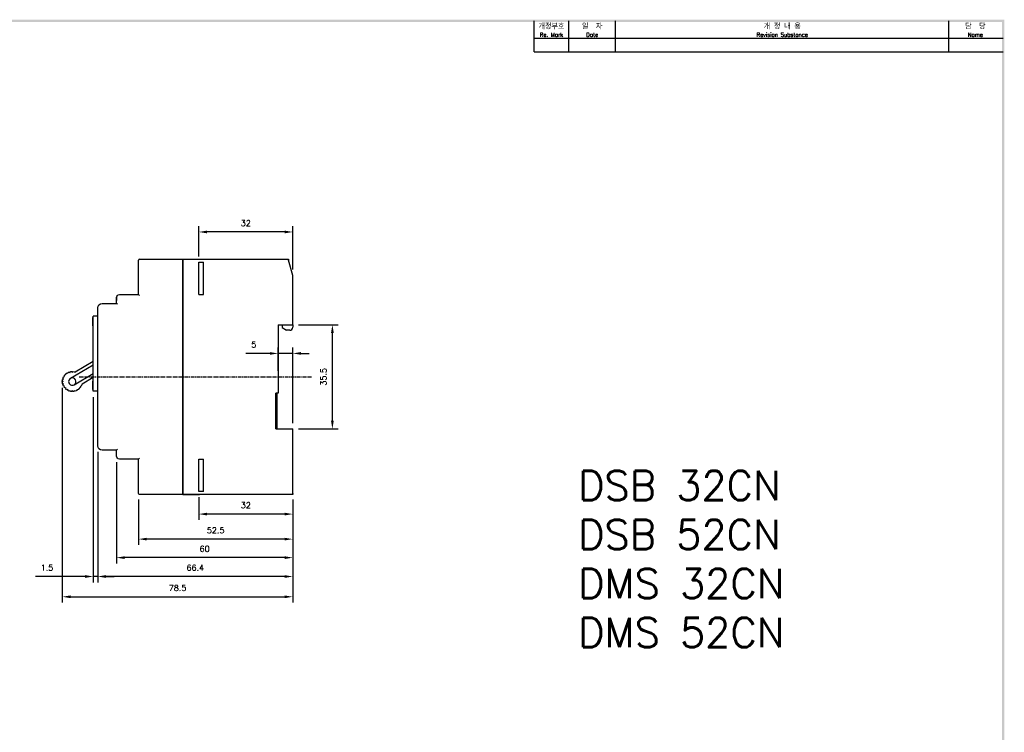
# Model space of a CAD drawing. Extents: x -194 to 758, y -1928 to 524.
# Tile 3 of 3: x 420 to 755, y 279 to 521. Entities that reach past the tile are written whole.
import ezdxf

# ---------------------------------------------------------------- set-up
doc = ezdxf.new("R2010")
doc.units = 0
doc.header["$MEASUREMENT"] = 0
doc.linetypes.add('CENTER', pattern=[2, 1.25, -0.25, 0.25, -0.25])
doc.layers.get('0').update_dxf_attribs({"linetype": 'CONTINUOUS'})
for name, color, linetype in [('cen', 1, 'CENTER'), ('di', 3, 'CONTINUOUS'), ('DIM', 3, 'CONTINUOUS'), ('dimtaxt', 3, 'CONTINUOUS'), ('dwg', 7, 'CONTINUOUS'), ('text', 3, 'CONTINUOUS')]:
    doc.layers.add(name, color=color, linetype=linetype)
doc.styles.add('KIM', font='ROMANS.shx', dxfattribs={"height": 5, "bigfont": 'GSG1.shx'})
doc.styles.get("Standard").update_dxf_attribs({"font": 'romans.shx', "height": 2, "bigfont": 'hgs.shx'})
doc.dimstyles.new('STANDARD$0', dxfattribs={"dimtxt": 5, "dimasz": 5, "dimexe": 1, "dimexo": 2, "dimgap": 2, "dimtad": 1, "dimdec": 4, "dimzin": 12, "dimdsep": 46, "dimtxsty": 'KIM', "dimcen": -1, "dimdle": 0.1, "dimadec": 0, "dimazin": 0, "dimtfac": 1, "dimtdec": 4, "dimtmove": 0, "dimatfit": 3, "dimfxl": 0, "dimtolj": 1, "dimtzin": 0, "dimarcsym": 0})

# ---------------------------------------------------------------- blocks, each defined once
blk = doc.blocks.new('*D280')
at = {"layer": 'DIM'}
for p, q in [((481.07, 440.9), (481.07, 451.21)), ((510.27, 449.21), (483.87, 449.21)), ((513.07, 436.4), (513.07, 451.21))]:
    blk.add_line(p, q, dxfattribs=at)
for points in [[(483.87, 449.67), (483.87, 448.74), (481.07, 449.21)], [(510.27, 449.67), (510.27, 448.74), (513.07, 449.21)]]:
    blk.add_solid(points, dxfattribs=at)
at = {"layer": 'DIM', "insert": (497.07, 452.21), "char_height": 2, "attachment_point": 5}
blk.add_mtext('\\A1;32', dxfattribs=at)
blk = doc.blocks.new('*D281')
at = {"layer": 'DIM'}
for p, q in [((481.07, 358.9), (481.07, 351.19)), ((513.07, 358.2), (513.07, 351.19)), ((510.27, 353.19), (483.87, 353.19))]:
    blk.add_line(p, q, dxfattribs=at)
for points in [[(483.87, 353.65), (483.87, 352.72), (481.07, 353.19)], [(510.27, 353.65), (510.27, 352.72), (513.07, 353.19)]]:
    blk.add_solid(points, dxfattribs=at)
at = {"layer": 'DIM', "insert": (497.07, 356.19), "char_height": 2, "attachment_point": 5}
blk.add_mtext('\\A1;32', dxfattribs=at)
blk = doc.blocks.new('*D282')
at = {"layer": 'DIM'}
for p, q in [((446.67, 374.4), (446.67, 329.94)), ((513.07, 358.2), (513.07, 329.94)), ((510.27, 331.94), (449.47, 331.94))]:
    blk.add_line(p, q, dxfattribs=at)
for points in [[(449.47, 332.4), (449.47, 331.47), (446.67, 331.94)], [(510.27, 332.4), (510.27, 331.47), (513.07, 331.94)]]:
    blk.add_solid(points, dxfattribs=at)
at = {"layer": 'DIM', "insert": (479.87, 334.94), "char_height": 2, "attachment_point": 5}
blk.add_mtext('\\A1;66.4', dxfattribs=at)
blk = doc.blocks.new('*D283')
at = {"layer": 'DIM'}
for p, q in [((453.07, 370.9), (453.07, 336.36)), ((513.07, 358.2), (513.07, 336.36)), ((510.27, 338.36), (455.87, 338.36))]:
    blk.add_line(p, q, dxfattribs=at)
for points in [[(455.87, 338.83), (455.87, 337.89), (453.07, 338.36)], [(510.27, 338.83), (510.27, 337.89), (513.07, 338.36)]]:
    blk.add_solid(points, dxfattribs=at)
at = {"layer": 'DIM', "insert": (483.07, 341.36), "char_height": 2, "attachment_point": 5}
blk.add_mtext('\\A1;60', dxfattribs=at)
blk = doc.blocks.new('*D284')
at = {"layer": 'DIM'}
for p, q in [((460.57, 358.2), (460.57, 342.67)), ((513.07, 357.9), (513.07, 342.67)), ((510.27, 344.67), (463.37, 344.67))]:
    blk.add_line(p, q, dxfattribs=at)
for points in [[(463.37, 345.13), (463.37, 344.2), (460.57, 344.67)], [(510.27, 345.13), (510.27, 344.2), (513.07, 344.67)]]:
    blk.add_solid(points, dxfattribs=at)
at = {"layer": 'DIM', "insert": (486.82, 347.67), "char_height": 2, "attachment_point": 5}
blk.add_mtext('\\A1;52.5', dxfattribs=at)
blk = doc.blocks.new('*D269')
at = {"layer": 'DIM'}
for p, q in [((445.17, 393), (445.17, 329.94)), ((446.67, 374.4), (446.67, 329.94)), ((442.37, 331.94), (425.47, 331.94)), ((446.67, 331.94), (445.17, 331.94)), ((449.47, 331.94), (452.27, 331.94))]:
    blk.add_line(p, q, dxfattribs=at)
for points in [[(442.37, 332.41), (442.37, 331.47), (445.17, 331.94)], [(449.47, 332.41), (449.47, 331.47), (446.67, 331.94)]]:
    blk.add_solid(points, dxfattribs=at)
at = {"layer": 'DIM', "insert": (429.42, 334.94), "char_height": 2, "attachment_point": 5}
blk.add_mtext('\\A1;1.5', dxfattribs=at)
blk = doc.blocks.new('*D270')
at = {"layer": 'DIM'}
for p, q in [((515.07, 417.65), (528.56, 417.65)), ((526.56, 384.95), (526.56, 414.85)), ((515.07, 382.15), (528.56, 382.15))]:
    blk.add_line(p, q, dxfattribs=at)
for points in [[(526.09, 414.85), (527.02, 414.85), (526.56, 417.65)], [(526.09, 384.95), (527.02, 384.95), (526.56, 382.15)]]:
    blk.add_solid(points, dxfattribs=at)
at = {"layer": 'DIM', "insert": (523.56, 399.9), "char_height": 2, "attachment_point": 5, "rotation": 90}
blk.add_mtext('\\A1;35.5', dxfattribs=at)
blk = doc.blocks.new('*D271')
at = {"layer": 'DIM'}
for p, q in [((508.07, 401.9), (508.07, 409.87)), ((513.07, 384.15), (513.07, 409.87)), ((505.27, 407.87), (497.14, 407.87)), ((513.07, 407.87), (508.07, 407.87)), ((515.87, 407.87), (518.67, 407.87))]:
    blk.add_line(p, q, dxfattribs=at)
for points in [[(505.27, 408.33), (505.27, 407.4), (508.07, 407.87)], [(515.87, 408.33), (515.87, 407.4), (513.07, 407.87)]]:
    blk.add_solid(points, dxfattribs=at)
at = {"layer": 'DIM', "insert": (499.8, 410.87), "char_height": 2, "attachment_point": 5}
blk.add_mtext('\\A1;5', dxfattribs=at)
blk = doc.blocks.new('*D272')
at = {"layer": 'DIM'}
for p, q in [((434.62, 396.15), (434.62, 323.04)), ((513.07, 358.05), (513.07, 323.04)), ((437.42, 325.04), (510.27, 325.04))]:
    blk.add_line(p, q, dxfattribs=at)
for points in [[(437.42, 325.5), (437.42, 324.57), (434.62, 325.04)], [(510.27, 325.5), (510.27, 324.57), (513.07, 325.04)]]:
    blk.add_solid(points, dxfattribs=at)
at = {"layer": 'DIM', "insert": (473.85, 328.04), "char_height": 2, "attachment_point": 5}
blk.add_mtext('\\A1;78.5', dxfattribs=at)

msp = doc.modelspace()

# ---------------------------------------------------------------- linework, layer by layer
at = {"color": 7}
for p, q in [((460.571, 427.901), (460.571, 439.601)), ((460.571, 434.901), (460.571, 439.601)), ((460.871, 439.901), (475.671, 439.901)), ((475.671, 439.901), (511.571, 439.901)), ((475.671, 439.901), (481.271, 439.901)), ((475.671, 439.901), (475.671, 439.601)), ((475.671, 439.601), (475.671, 439.901)), ((475.671, 360.201), (475.671, 439.601)), ((475.671, 439.601), (475.671, 360.201)), ((492.071, 439.901), (511.571, 439.901)), ((511.571, 439.901), (511.653, 439.601)), ((513.071, 434.401), (511.653, 439.601)), ((481.071, 427.901), (481.071, 438.901)), ((481.071, 438.901), (482.671, 438.901)), ((482.671, 427.901), (482.671, 438.901)), ((513.071, 417.651), (513.071, 434.401)), ((453.071, 426.901), (453.071, 425.901)), ((453.071, 424.901), (453.071, 426.901)), ((454.071, 427.901), (460.571, 427.901)), ((460.871, 427.601), (460.571, 427.901)), ((481.071, 427.901), (482.671, 427.901)), ((446.671, 376.401), (446.671, 423.401)), ((448.171, 424.901), (453.071, 424.901)), ((453.371, 424.601), (453.071, 424.901)), ((445.171, 420.057), (444.971, 420.057)), ((444.971, 417.301), (444.971, 420)), ((444.971, 420), (445.171, 420)), ((445.171, 396.501), (445.171, 420.601)), ((446.671, 420.601), (445.171, 420.601)), ((444.971, 417.301), (445.171, 417.301)), ((444.971, 417.297), (444.971, 417.301)), ((444.971, 417.297), (445.171, 417.297)), ((444.971, 417.219), (445.171, 417.219)), ((508.071, 417.651), (508.071, 394.351)), ((508.071, 417.651), (513.071, 417.651)), ((509.471, 417.651), (509.471, 416.651)), ((509.471, 416.651), (510.971, 415.751)), ((512.071, 415.751), (510.971, 415.751)), ((513.071, 417.651), (513.071, 416.751)), ((445.171, 403.875), (437.392, 399.383)), ((445.171, 405.087), (439.035, 401.544)), ((435.022, 399.103), (434.697, 399.035)), ((435.022, 399.103), (434.774, 399.325)), ((435.332, 399.851), (435, 399.869)), ((435.332, 399.851), (435.15, 400.129)), ((435.825, 400.493), (435.509, 400.596)), ((435.825, 400.493), (435.721, 400.808)), ((436.467, 400.985), (436.188, 401.167)), ((436.467, 400.985), (436.448, 401.317)), ((437.214, 401.295), (436.993, 401.543)), ((437.214, 401.295), (437.282, 401.62)), ((438.017, 401.401), (437.867, 401.697)), ((438.017, 401.401), (438.167, 401.697)), ((438.642, 397.218), (445.171, 400.988)), ((441.335, 397.561), (445.171, 399.775)), ((434.917, 398.301), (434.62, 398.451)), ((434.917, 398.301), (434.62, 398.151)), ((435.022, 397.498), (434.697, 397.566)), ((435.022, 397.498), (434.774, 397.277)), ((435.332, 396.751), (435, 396.732)), ((435.332, 396.751), (435.15, 396.472)), ((435.825, 396.109), (435.509, 396.005)), ((435.825, 396.109), (435.721, 395.793)), ((436.467, 395.616), (436.188, 395.434)), ((436.467, 395.616), (436.448, 395.284)), ((439.567, 395.616), (439.845, 395.434)), ((439.567, 395.616), (439.585, 395.284)), ((440.209, 396.109), (440.524, 396.005)), ((440.209, 396.109), (440.312, 395.793)), ((440.701, 396.751), (441.033, 396.732)), ((440.701, 396.751), (440.883, 396.472)), ((445.171, 398.458), (444.971, 398.458)), ((444.971, 398.401), (445.171, 398.401)), ((444.971, 398.003), (444.971, 398.401)), ((444.971, 398.003), (445.171, 398.003)), ((444.971, 397.254), (444.971, 398.003)), ((444.971, 397.254), (445.171, 397.254)), ((444.971, 397.25), (444.971, 397.254)), ((444.971, 397.25), (445.171, 397.25)), ((444.971, 396.849), (444.971, 397.25)), ((444.971, 396.849), (445.171, 396.849)), ((444.971, 395.698), (444.971, 396.849)), ((444.971, 395.698), (445.171, 395.698)), ((444.971, 395.619), (445.171, 395.619)), ((445.171, 395.001), (445.171, 396.501)), ((437.214, 395.306), (436.993, 395.058)), ((437.214, 395.306), (437.282, 394.981)), ((438.017, 395.201), (437.867, 394.904)), ((438.017, 395.201), (438.167, 394.904)), ((438.819, 395.306), (438.751, 394.981)), ((438.819, 395.306), (439.041, 395.058)), ((446.671, 395.001), (445.171, 395.001)), ((507.271, 382.151), (507.271, 394.351)), ((508.071, 394.351), (507.271, 394.351)), ((507.771, 394.251), (507.271, 394.251)), ((507.771, 394.251), (507.771, 394.351)), ((507.771, 382.451), (507.771, 394.251)), ((507.771, 382.451), (507.271, 382.451)), ((507.271, 382.151), (513.071, 382.151)), ((507.771, 382.151), (507.771, 382.451)), ((513.071, 360.201), (513.071, 382.151)), ((453.071, 374.901), (448.171, 374.901)), ((453.371, 375.201), (453.071, 374.901)), ((453.071, 372.901), (453.071, 374.901)), ((460.571, 371.901), (460.871, 372.201)), ((460.571, 371.901), (454.071, 371.901)), ((460.571, 360.201), (460.571, 371.901)), ((481.071, 360.901), (481.071, 371.901)), ((481.071, 371.901), (482.671, 371.901)), ((482.671, 360.901), (482.671, 371.901)), ((460.571, 360.201), (460.571, 364.901)), ((475.671, 359.901), (460.871, 359.901)), ((475.671, 360.201), (475.671, 359.901)), ((475.671, 359.901), (475.671, 360.201)), ((513.071, 359.901), (475.671, 359.901)), ((475.671, 359.901), (481.271, 359.901)), ((482.671, 360.901), (481.071, 360.901)), ((507.271, 359.901), (492.071, 359.901)), ((513.071, 359.901), (507.271, 359.901)), ((513.071, 360.201), (513.071, 359.901))]:
    msp.add_line(p, q, dxfattribs=at)
for centre, radius, start, end in [((460.871, 439.601), 0.3, 90, 180), ((512.071, 416.751), 1, 270, 0), ((438.017, 398.301), 1.25, 120, 300), ((438.017, 398.301), 1.25, 300, 120)]:
    msp.add_arc(centre, radius, start, end, dxfattribs=at)
at = {"color": 7, "extrusion": (0, 0, -1)}
for centre, radius, start, end in [((-454.071, 426.901), 1, 0, 90), ((-448.171, 423.401), 1.5, 0, 90), ((-438.017, 398.301), 3.4, 2.52858, 12.47142), ((-438.017, 398.301), 3.4, 17.52858, 27.47142), ((-438.017, 398.301), 3.4, 32.52858, 42.47142), ((-438.017, 398.301), 3.4, 47.52858, 57.47142), ((-438.017, 398.301), 3.4, 62.52858, 72.47142), ((-438.017, 398.301), 3.4, 77.52858, 87.47142), ((-438.017, 398.301), 3.4, 92.52858, 107.43155), ((-438.017, 398.301), 3.4, 347.52858, 357.47142), ((-438.017, 398.301), 3.4, 332.52858, 342.47142), ((-438.017, 398.301), 3.4, 317.52858, 327.47142), ((-438.017, 398.301), 3.4, 302.52858, 312.47142), ((-438.017, 398.301), 3.4, 227.52858, 237.47142), ((-438.017, 398.301), 3.4, 212.52858, 222.47142), ((-438.017, 398.301), 3.4, 192.56845, 207.47142), ((-438.017, 398.301), 3.4, 287.52858, 297.47142), ((-438.017, 398.301), 3.4, 272.52858, 282.47142), ((-438.017, 398.301), 3.4, 257.52858, 267.47142), ((-438.017, 398.301), 3.4, 242.52858, 252.47142), ((-448.171, 376.401), 1.5, 270, 0), ((-454.071, 372.901), 1, 270, 0), ((-460.871, 360.201), 0.3, 270, 0)]:
    msp.add_arc(centre, radius, start, end, dxfattribs=at)
at = {"color": 7}
for points, degree in [([(444.971, 419.667), (444.971, 419.927), (444.971, 420.055), (444.971, 420.059)], 3), ([(444.971, 420.027), (444.971, 419.975), (444.971, 419.855), (444.971, 419.667)], 3), ([(444.971, 417.219), (444.971, 417.238), (444.971, 417.276)], 2), ([(444.971, 398.068), (444.971, 398.327), (444.971, 398.455), (444.971, 398.46)], 3), ([(444.971, 398.428), (444.971, 398.376), (444.971, 398.256), (444.971, 398.068)], 3), ([(444.971, 395.619), (444.971, 395.631), (444.971, 395.654)], 2)]:
    msp.add_open_spline(points, degree=degree, dxfattribs=at)
at = {"layer": 'cen'}
msp.add_line((440.321, 399.901), (519.421, 399.901), dxfattribs=at)
at = {"layer": 'dimtaxt'}
for p, q in [((606.996, 510.541), (606.996, 521.041)), ((622.956, 510.541), (622.956, 521.041)), ((736.393, 510.541), (736.393, 521.041)), ((595.236, 515.161), (754.836, 515.161)), ((595.236, 510.541), (754.836, 510.541))]:
    msp.add_line(p, q, dxfattribs=at)
at = {"layer": 'dwg'}
for points in [[(69.816, 521.461), (70.656, 520.621), (755.256, 521.461), (754.416, 520.621)], [(755.256, 521.461), (754.416, 520.621), (755.256, 39.301), (754.416, 40.141)]]:
    msp.add_trace(points, dxfattribs=at)
at = {"layer": 'text'}
msp.add_line((595.236, 510.541), (595.236, 521.041), dxfattribs=at)

# ---------------------------------------------------------------- texts
at = {"layer": 'di', "attachment_point": 5}
for s, insert, char_height, width in [('개정부호\\P{\\H0.72727x;Re. Mark}', (601.116, 517.891), 1.848, 11.76), ('{\\H1.1x;일  자}\\P{\\H0.8x;Date}', (614.976, 517.891), 1.68, 15.96), ('{\\H1.1x;개 정 내 용\\P\\H0.72727x;Revision Substance}', (679.675, 517.891), 1.68, 113.43753), ('담  당\\P{\\H0.72727x;Name}', (745.405, 517.891), 1.848, 18.02247)]:
    msp.add_mtext(s, dxfattribs=dict(at, insert=insert, char_height=char_height, width=width))
at = {"layer": 'DIM', "insert": (610.156, 367.887), "char_height": 10, "width": 782.77285, "attachment_point": 1}
msp.add_mtext('{\\Fromans,hgs|c129;DSB 32CN\\PDSB 52CN\\PDMS 32CN\\PDMS 52CN}', dxfattribs=at)

# ---------------------------------------------------------------- dimensions: what is measured, and where the dimension line sits
at = {"layer": 'DIM'}
for base, p1, p2, override, picture, middle in [((481.071, 449.206), (513.071, 434.401), (481.071, 438.901), {"dimtxt": 3, "dimasz": 2.8, "dimexe": 2, "dimdec": 2, "dimzin": 8, "dimtxsty": 'Standard', "dimcen": 0, "dimclrd": 256, "dimclre": 256, "dimclrt": 256, "dimadec": 2, "dimazin": 2, "dimtfac": 0.6, "dimtdec": 2, "dimtzin": 8, "dimlwd": 65535, "dimlwe": 65535, "dimarcsym": 1}, '*D280', (497.071, 452.206)), ((508.071, 407.865), (513.071, 382.151), (508.071, 399.901), {"dimtxt": 3, "dimasz": 2.8, "dimexe": 2, "dimdec": 2, "dimzin": 8, "dimtxsty": 'Standard', "dimcen": 0, "dimclrd": 256, "dimclre": 256, "dimclrt": 256, "dimadec": 2, "dimazin": 2, "dimtfac": 0.6, "dimtdec": 2, "dimtzin": 8, "dimlwd": 65535, "dimlwe": 65535, "dimarcsym": 1}, '*D271', (499.804, 410.865)), ((513.071, 325.035), (434.62, 398.151), (513.071, 360.051), {"dimtxt": 3, "dimasz": 2.8, "dimexe": 2, "dimdec": 1, "dimzin": 8, "dimtxsty": 'Standard', "dimcen": 0, "dimclrd": 256, "dimclre": 256, "dimclrt": 256, "dimadec": 2, "dimazin": 2, "dimtfac": 0.6, "dimtdec": 2, "dimtzin": 8, "dimlwd": 65535, "dimlwe": 65535, "dimarcsym": 1}, '*D272', (473.845, 328.035)), ((446.671, 331.936), (513.071, 360.201), (446.671, 376.401), {"dimtxt": 3, "dimasz": 2.8, "dimexe": 2, "dimdec": 2, "dimzin": 8, "dimtxsty": 'Standard', "dimcen": 0, "dimclrd": 256, "dimclre": 256, "dimclrt": 256, "dimadec": 2, "dimazin": 2, "dimtfac": 0.6, "dimtdec": 2, "dimtzin": 8, "dimlwd": 65535, "dimlwe": 65535, "dimarcsym": 1}, '*D282', (479.871, 334.936)), ((453.071, 338.359), (513.071, 360.201), (453.071, 372.901), {"dimtxt": 3, "dimasz": 2.8, "dimexe": 2, "dimdec": 2, "dimzin": 8, "dimtxsty": 'Standard', "dimcen": 0, "dimclrd": 256, "dimclre": 256, "dimclrt": 256, "dimadec": 2, "dimazin": 2, "dimtfac": 0.6, "dimtdec": 2, "dimtzin": 8, "dimlwd": 65535, "dimlwe": 65535, "dimarcsym": 1}, '*D283', (483.071, 341.359)), ((460.571, 344.667), (513.071, 359.901), (460.571, 360.201), {"dimtxt": 3, "dimasz": 2.8, "dimexe": 2, "dimdec": 2, "dimzin": 8, "dimtxsty": 'Standard', "dimcen": 0, "dimclrd": 256, "dimclre": 256, "dimclrt": 256, "dimadec": 2, "dimazin": 2, "dimtfac": 0.6, "dimtdec": 2, "dimtzin": 8, "dimlwd": 65535, "dimlwe": 65535, "dimarcsym": 1}, '*D284', (486.821, 347.667)), ((481.071, 353.186), (513.071, 360.201), (481.071, 360.901), {"dimtxt": 3, "dimasz": 2.8, "dimexe": 2, "dimdec": 2, "dimzin": 8, "dimtxsty": 'Standard', "dimcen": 0, "dimclrd": 256, "dimclre": 256, "dimclrt": 256, "dimadec": 2, "dimazin": 2, "dimtfac": 0.6, "dimtdec": 2, "dimtzin": 8, "dimlwd": 65535, "dimlwe": 65535, "dimarcsym": 1}, '*D281', (497.071, 356.186))]:
    dim = msp.add_linear_dim(base=base, p1=p1, p2=p2, dimstyle='STANDARD$0', override=override, dxfattribs=at)
    dim.commit()
    dim.dimension.update_dxf_attribs({"geometry": picture, "text_midpoint": middle})
dim = msp.add_linear_dim(base=(526.558, 417.651), p1=(513.071, 382.151), p2=(513.071, 417.651), angle=90, dimstyle='STANDARD$0', override={"dimtxt": 3, "dimasz": 2.8, "dimexe": 2, "dimdec": 2, "dimzin": 8, "dimtxsty": 'Standard', "dimcen": 0, "dimclrd": 256, "dimclre": 256, "dimclrt": 256, "dimadec": 2, "dimazin": 2, "dimtfac": 0.6, "dimtdec": 2, "dimtzin": 8, "dimlwd": 65535, "dimlwe": 65535, "dimarcsym": 1}, dxfattribs=at)
dim.commit()
dim.dimension.update_dxf_attribs({"geometry": '*D270', "text_midpoint": (523.558, 399.901)})
dim = msp.add_linear_dim(base=(445.171, 331.938), p1=(446.671, 376.401), p2=(445.171, 395.001), dimstyle='STANDARD$0', override={"dimtxt": 3, "dimasz": 2.8, "dimexe": 2, "dimdec": 2, "dimzin": 8, "dimtxsty": 'Standard', "dimcen": 0, "dimclrd": 256, "dimclre": 256, "dimclrt": 256, "dimadec": 2, "dimazin": 2, "dimtfac": 0.6, "dimtdec": 2, "dimtzin": 8, "dimlwd": 65535, "dimlwe": 65535, "dimarcsym": 1}, dxfattribs=at)
dim.commit()
dim.dimension.update_dxf_attribs({"geometry": '*D269', "text_midpoint": (429.418, 331.938), "dimtype": 160})

doc.saveas('drawing.dxf')
